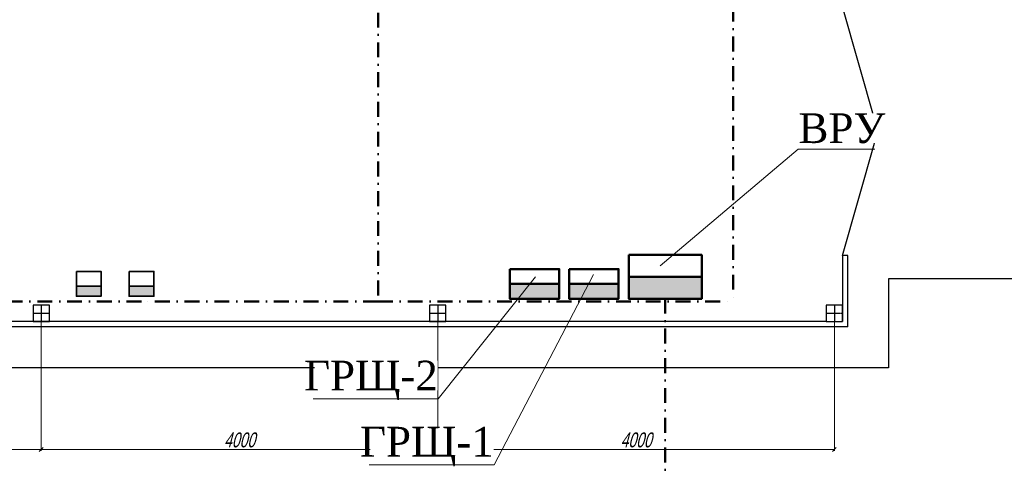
# Model space of a CAD drawing. Header units: millimetres. Extents: x 196 to 2027204, y -221452 to 153872.
# Tile 249 of 256: x 1205826 to 1215758, y -210532 to -206000. Entities that reach past the tile are written whole.
import ezdxf
from ezdxf import colors
from ezdxf.entities.mleader import LeaderData, LeaderLine
from ezdxf.math import Vec2, Vec3

# ---------------------------------------------------------------- set-up
doc = ezdxf.new("R2010")
doc.units = ezdxf.units.MM
doc.linetypes.add('CENTER', pattern=[50.8, 31.75, -6.35, 6.35, -6.35])
doc.linetypes.add('DASHDOT', pattern=[1, 0.5, -0.25, 0, -0.25])
doc.layers.get('Defpoints').update_dxf_attribs({"lineweight": 18})
for name, color, linetype, lineweight in [('.', 7, 'Continuous', 15), ('ТМ-размеры', 25, 'Continuous', 20), ('Эл.линии силового оборудования', 1, 'Continuous', 50), ('Эл.линия силовых сетей', 1, 'Continuous', 50), ('эл.освещ', 1, 'Continuous', 50), ('Электроосвещение', 1, 'Continuous', 50)]:
    doc.layers.add(name, color=color, linetype=linetype, lineweight=lineweight)
doc.styles.add('SFINKS', font='SFINKS.shx', dxfattribs={"width": 0.7, "oblique": 15})
doc.styles.add('Times New Roman', font='times.ttf')
doc.dimstyles.new('кира-50', dxfattribs={"dimtxt": 150, "dimasz": 40, "dimexe": 15, "dimexo": 0, "dimgap": 20, "dimtad": 1, "dimdec": 0, "dimrnd": 5, "dimdsep": 46, "dimtxsty": 'SFINKS', "dimblk1": 'OBLIQUE', "dimblk2": 'OBLIQUE', "dimsah": 1, "dimcen": 2.5, "dimclrd": 252, "dimclre": 252, "dimclrt": 252, "dimadec": 0, "dimazin": 0, "dimtfac": 1, "dimtdec": 0, "dimtofl": 0, "dimtmove": 0, "dimatfit": 3, "dimldrblk": 'OBLIQUE', "dimfxl": 15, "dimtfill": 1, "dimtolj": 1, "dimtzin": 0, "dimlwd": 20, "dimlwe": 20, "dimarcsym": 0})

# ---------------------------------------------------------------- blocks, each defined once
blk = doc.blocks.new('_Oblique')
at = {"color": 0, "linetype": 'ByBlock', "lineweight": -2}
blk.add_line((-0.5, -0.5), (0.5, 0.5), dxfattribs=at)
blk = doc.blocks.new('*D86')
at = {"layer": 'Defpoints', "color": 0, "linetype": 'ByBlock', "lineweight": 50, "transparency": 16777216}
for p in [(1210043.3, -208959.5), (1214043.3, -208959.5), (1210043.3, -210331.4)]:
    blk.add_point(p, dxfattribs=at)
at = {"layer": 'ТМ-размеры', "color": 252, "linetype": 'ByBlock', "lineweight": 20, "transparency": 16777216}
for p, q in [((1210043.3, -208959.5), (1210043.3, -210346.4)), ((1214043.3, -208959.5), (1214043.3, -210346.4)), ((1214043.3, -210331.4), (1210043.3, -210331.4))]:
    blk.add_line(p, q, dxfattribs=at)
at = {"layer": 'ТМ-размеры', "color": 252, "linetype": 'ByBlock', "lineweight": 20, "transparency": 16777216, "xscale": 40, "yscale": 40, "zscale": 40, "rotation": 180}
blk.add_blockref('_Oblique', (1210043.3, -210331.4), dxfattribs=at)
at = {"layer": 'ТМ-размеры', "color": 252, "linetype": 'ByBlock', "lineweight": 20, "transparency": 16777216, "xscale": 40, "yscale": 40, "zscale": 40}
blk.add_blockref('_Oblique', (1214043.3, -210331.4), dxfattribs=at)
at = {"layer": 'ТМ-размеры', "color": 252, "linetype": 'ByBlock', "transparency": 16777216, "insert": (1212043.3, -210236.4), "char_height": 150, "attachment_point": 5, "style": 'SFINKS', "bg_fill": 3, "box_fill_scale": 1.1, "bg_fill_color": 256, "bg_fill_true_color": 13158600, "bg_fill_transparency": 0}
blk.add_mtext('\\A1;4000', dxfattribs=at)
blk = doc.blocks.new('*D78')
at = {"layer": 'Defpoints', "color": 0, "linetype": 'ByBlock', "lineweight": 50, "transparency": 16777216}
for p in [(1202043.3, -208959.5), (1206043.3, -208959.5), (1202043.3, -210331.4)]:
    blk.add_point(p, dxfattribs=at)
at = {"layer": 'ТМ-размеры', "color": 252, "linetype": 'ByBlock', "lineweight": 20, "transparency": 16777216}
for p, q in [((1202043.3, -208959.5), (1202043.3, -210346.4)), ((1206043.3, -208959.5), (1206043.3, -210346.4)), ((1206043.3, -210331.4), (1202043.3, -210331.4))]:
    blk.add_line(p, q, dxfattribs=at)
at = {"layer": 'ТМ-размеры', "color": 252, "linetype": 'ByBlock', "lineweight": 20, "transparency": 16777216, "xscale": 40, "yscale": 40, "zscale": 40, "rotation": 180}
blk.add_blockref('_Oblique', (1202043.3, -210331.4), dxfattribs=at)
at = {"layer": 'ТМ-размеры', "color": 252, "linetype": 'ByBlock', "lineweight": 20, "transparency": 16777216, "xscale": 40, "yscale": 40, "zscale": 40}
blk.add_blockref('_Oblique', (1206043.3, -210331.4), dxfattribs=at)
at = {"layer": 'ТМ-размеры', "color": 252, "linetype": 'ByBlock', "transparency": 16777216, "insert": (1204043.3, -210236.4), "char_height": 150, "attachment_point": 5, "style": 'SFINKS', "bg_fill": 3, "box_fill_scale": 1.1, "bg_fill_color": 256, "bg_fill_true_color": 13158600, "bg_fill_transparency": 0}
blk.add_mtext('\\A1;4000', dxfattribs=at)
blk = doc.blocks.new('*D81')
at = {"layer": 'Defpoints', "color": 0, "linetype": 'ByBlock', "lineweight": 50, "transparency": 16777216}
for p in [(1206043.3, -210331.4), (1210043.3, -210331.4), (1210043.3, -210331.4)]:
    blk.add_point(p, dxfattribs=at)
at = {"layer": 'ТМ-размеры', "color": 252, "linetype": 'ByBlock', "lineweight": 20, "transparency": 16777216}
for p, q in [((1206043.3, -210331.4), (1206043.3, -210316.4)), ((1206043.3, -210331.4), (1210043.3, -210331.4)), ((1210043.3, -210331.4), (1210043.3, -210316.4))]:
    blk.add_line(p, q, dxfattribs=at)
at = {"layer": 'ТМ-размеры', "color": 252, "linetype": 'ByBlock', "lineweight": 20, "transparency": 16777216, "xscale": 40, "yscale": 40, "zscale": 40, "rotation": 180}
blk.add_blockref('_Oblique', (1206043.3, -210331.4), dxfattribs=at)
at = {"layer": 'ТМ-размеры', "color": 252, "linetype": 'ByBlock', "lineweight": 20, "transparency": 16777216, "xscale": 40, "yscale": 40, "zscale": 40}
blk.add_blockref('_Oblique', (1210043.3, -210331.4), dxfattribs=at)
at = {"layer": 'ТМ-размеры', "color": 252, "linetype": 'ByBlock', "transparency": 16777216, "insert": (1208043.3, -210236.4), "char_height": 150, "attachment_point": 5, "style": 'SFINKS', "bg_fill": 3, "box_fill_scale": 1.1, "bg_fill_color": 256, "bg_fill_true_color": 13158600, "bg_fill_transparency": 0}
blk.add_mtext('\\A1;4000', dxfattribs=at)
blk = doc.blocks.new('ЯУ')
at = {"layer": 'Эл.линии силового оборудования', "lineweight": 35, "ltscale": 200}
h = blk.add_hatch(color=256, dxfattribs=at)
h.dxf.hatch_style = 1
h.paths.add_polyline_path([(250, 0), (250, 200), (-250, 200), (-250, 0)])
at = {"layer": 'Эл.линии силового оборудования', "color": 1, "lineweight": 35, "ltscale": 200}
blk.add_lwpolyline([(-250, 500), (250, 500), (250, 0), (-250, 0)], close=True, dxfattribs=at)
blk.add_lwpolyline([(-250, 0), (-250, 200), (250, 200)], dxfattribs=at)
blk = doc.blocks.new('КСРМ')
at = {"layer": '.', "lineweight": 50, "ltscale": 10}
h = blk.add_hatch(color=1, dxfattribs=at)
h.dxf.hatch_style = 1
h.paths.add_polyline_path([(-500, 300), (-500, 0), (500, 0), (500, 300)])
at = {"layer": 'Электроосвещение', "color": 1, "lineweight": 50, "ltscale": 10}
blk.add_lwpolyline([(-500, 600), (500, 600), (500, 0), (-500, 0)], close=True, dxfattribs=at)
blk.add_lwpolyline([(-500, 300), (500, 300)], dxfattribs=at)

msp = doc.modelspace()

# ---------------------------------------------------------------- linework, layer by layer
at = {"color": 252, "lineweight": 30, "ltscale": 10}
msp.add_line((1214125.5, -205877.3), (1214449.5, -207010.2), dxfattribs=at)

# ---------------------------------------------------------------- texts
at = {"layer": 'Эл.линия силовых сетей', "color": 1, "lineweight": 20, "ltscale": 200, "insert": (1151240.2, -207096.5, 0.4), "char_height": 300, "attachment_point": 1, "rotation": 359.89766, "style": 'Times New Roman', "bg_fill": 3, "box_fill_scale": 1, "bg_fill_color": 256, "bg_fill_transparency": 0}
msp.add_mtext_dynamic_manual_height_columns('\\pi250.16679;{\\L\\C0;8High-Bay 100Вт-IP54\\P\\pi2073.41842;\\l4,2}', width=4675.243, gutter_width=1250, heights=[0], dxfattribs=at)

# ---------------------------------------------------------------- next in the draw order: linework, layer by layer
at = {"color": 252, "lineweight": 30, "ltscale": 10}
for p, q in [((1214125.5, -208377.3), (1214449.5, -207244.4)), ((1214125.5, -208377.3), (1214125.5, -209041.7)), ((1214180.3, -208377.3), (1214125.5, -208377.3)), ((1214180.3, -209096.5), (1214180.3, -208377.3)), ((1214591.3, -208611.7), (1214591.3, -209507.4)), ((1213961.1, -209041.7), (1197398.4, -209041.7)), ((1214180.3, -209096.5), (1197398.4, -209096.5)), ((1214591.3, -209507.4), (1197561.1, -209507.4))]:
    msp.add_line(p, q, dxfattribs=at)
at = {"color": 7, "linetype": 'CENTER', "lineweight": 25, "ltscale": 0.5}
for p, q in [((1213961.1, -208959.5), (1214125.5, -208959.5)), ((1214043.3, -208877.3), (1214043.3, -209041.7))]:
    msp.add_line(p, q, dxfattribs=at)
at = {"color": 252, "lineweight": 30, "ltscale": 10}
for points in [[(1214591.3, -205643), (1216180.3, -205643), (1216180.3, -208611.7), (1214591.3, -208611.7)], [(1213961.1, -209041.7), (1214125.5, -209041.7), (1214125.5, -208877.3), (1213961.1, -208877.3), (1213961.1, -209041.7)]]:
    msp.add_lwpolyline(points, dxfattribs=at)
at = {"color": 252, "lineweight": 25, "ltscale": 10}
for centre, start, end in [((1214140.9, -206662.1), 270.44435, 311.56123), ((1214140.9, -207592.6), 48.43877, 89.55565)]:
    msp.add_arc(centre, 465.3, start, end, dxfattribs=at)
at = {"layer": 'эл.освещ', "color": 1, "linetype": 'DASHDOT', "lineweight": 50, "ltscale": 300, "elevation": -0.1}
for points in [[(1208872.2, -200227.2), (1209440.2, -200227.2), (1209440.2, -208841.5), (1207054.3, -208841.5), (1205479.8, -208841.5)], [(1212422.4, -200167.7), (1213022.1, -200167.7), (1213022.1, -208841.5)], [(1209440.2, -208841.5), (1213022.1, -208841.5)]]:
    msp.add_lwpolyline(points, dxfattribs=at)

# ---------------------------------------------------------------- next in the draw order: block references
at = {"layer": 'Эл.линии силового оборудования', "color": 1, "lineweight": 35, "xscale": 0.5, "yscale": 0.5, "zscale": 0.5}
for p in [(1206522.5, -208786.7), (1207054.3, -208786.7)]:
    msp.add_blockref('ЯУ', p, dxfattribs=at)
at = {"layer": 'Электроосвещение', "color": 1, "lineweight": 50}
for p, xscale, yscale, zscale in [((1212337.2, -208813), 0.7368892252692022, 0.7368892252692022, 0.7368892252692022), ((1211018.9, -208813), 0.5, 0.5, 0.5), ((1211617.7, -208813), 0.5, 0.5, 0.5)]:
    msp.add_blockref('КСРМ', p, dxfattribs=dict(at, xscale=xscale, yscale=yscale, zscale=zscale))

# ---------------------------------------------------------------- next in the draw order: dimensions: what is measured, and where the dimension line sits
at = {"layer": 'ТМ-размеры', "color": 3, "linetype": 'ByBlock'}
for base, p1, p2, picture, middle in [((1202043.3, -210331.4), (1206043.3, -208959.5), (1202043.3, -208959.5), '*D78', (1204043.3, -210236.4)), ((1210043.3, -210331.4), (1214043.3, -208959.5), (1210043.3, -208959.5), '*D86', (1212043.3, -210236.4))]:
    dim = msp.add_linear_dim(base=base, p1=p1, p2=p2, dimstyle='кира-50', dxfattribs=at)
    dim.commit()
    dim.dimension.update_dxf_attribs({"geometry": picture, "text_midpoint": middle})

# ---------------------------------------------------------------- next in the draw order: leaders
at = {"layer": 'Электроосвещение', "color": 0, "lineweight": 35, "ltscale": 100}
ml = msp.add_multileader_mtext('Standard', dxfattribs=at)
ml.set_content('{\\C0;ВРУ}', color=1, style='Times New Roman')
ml.set_leader_properties(color=7, lineweight=15)
ml.build(insert=Vec2(0, 0))
ml.multileader.update_dxf_attribs({"text_left_attachment_type": 6, "text_right_attachment_type": 6, "dogleg_length": 1, "arrow_head_size": 1})
ctx = ml.context
ctx.base_point, ctx.char_height, ctx.arrow_head_size, ctx.plane_origin = Vec3(1213679.5, -207303.5), 300, 1, Vec3(1212205.4, -205624.3)
ctx.left_attachment, ctx.right_attachment = 6, 6
notes = []
notes.append((ctx, [(1, (1, 1, 0), (1213678.5, -207303.5), (1, 0), 1, [(1, [(1212287.2, -208481.5)], 0, [])])]))
ctx.mtext.insert, ctx.mtext.width, ctx.mtext.defined_height, ctx.mtext.flow_direction = Vec3(1213681.5, -206943.5), 2320.188, 257.3, 5
ctx.mtext.has_bg_fill, ctx.mtext.bg_color, ctx.mtext.bg_scale_factor, ctx.mtext.bg_transparency, ctx.mtext.use_window_bg_color = 1, -1073741824, 1, 0, 1
for ctx, leaders in notes:
    for number, flags, end, landing, length, lines in leaders:
        leader = LeaderData()
        leader.index, (leader.has_last_leader_line, leader.has_dogleg_vector, leader.attachment_direction) = number, flags
        leader.last_leader_point, leader.dogleg_vector, leader.dogleg_length = Vec3(end), Vec3(landing), length
        for number, points, colour, breaks in lines:
            line = LeaderLine()
            line.index, line.vertices, line.color, line.breaks = number, Vec3.list(points), colors.encode_raw_color(colour), breaks
            leader.lines.append(line)
        ctx.leaders.append(leader)

# ---------------------------------------------------------------- next in the draw order: linework, layer by layer
at = {"color": 7, "linetype": 'CENTER', "lineweight": 25, "ltscale": 0.5}
for p, q in [((1205961.1, -208959.5), (1206125.5, -208959.5)), ((1206043.3, -208877.3), (1206043.3, -209041.7)), ((1209961.1, -208959.5), (1210125.5, -208959.5)), ((1210043.3, -208877.3), (1210043.3, -209041.7))]:
    msp.add_line(p, q, dxfattribs=at)
at = {"color": 252, "lineweight": 30, "ltscale": 10}
for points in [[(1205961.1, -209041.7), (1206125.5, -209041.7), (1206125.5, -208877.3), (1205961.1, -208877.3), (1205961.1, -209041.7)], [(1209961.1, -209041.7), (1210125.5, -209041.7), (1210125.5, -208877.3), (1209961.1, -208877.3), (1209961.1, -209041.7)]]:
    msp.add_lwpolyline(points, dxfattribs=at)
at = {"layer": 'эл.освещ', "color": 1, "linetype": 'DASHDOT', "lineweight": 50, "ltscale": 300}
msp.add_lwpolyline([(1212337.2, -208813), (1212337.2, -211813)], dxfattribs=at)

# ---------------------------------------------------------------- next in the draw order: dimensions: what is measured, and where the dimension line sits
at = {"layer": 'ТМ-размеры', "color": 3, "linetype": 'ByBlock'}
dim = msp.add_linear_dim(base=(1210043.3, -210331.4), p1=(1206043.3, -210331.4), p2=(1210043.3, -210331.4), dimstyle='кира-50', dxfattribs=at)
dim.commit()
dim.dimension.update_dxf_attribs({"geometry": '*D81', "text_midpoint": (1208043.3, -210236.4)})

# ---------------------------------------------------------------- next in the draw order: leaders
at = {"layer": 'Электроосвещение', "color": 0, "lineweight": 35, "ltscale": 100}
ml = msp.add_multileader_mtext('Standard', dxfattribs=at)
ml.set_content('{\\C0;ГРЩ-1}', color=1, style='Times New Roman')
ml.set_leader_properties(color=7, lineweight=15)
ml.build(insert=Vec2(0, 0))
ml.multileader.update_dxf_attribs({"text_left_attachment_type": 6, "text_right_attachment_type": 6, "dogleg_length": 1, "arrow_head_size": 1})
ctx = ml.context
ctx.base_point, ctx.char_height, ctx.arrow_head_size, ctx.plane_origin = Vec3(1209349.2, -210487.7), 300, 1, Vec3(1209947.5, -205654.4)
ctx.left_attachment, ctx.right_attachment, ctx.text_align_type = 6, 6, 2
notes = []
notes.append((ctx, [(0, (1, 1, 0), (1210610.5, -210487.7), (-1, 0), 1, [(1, [(1211615.4, -208567.4)], 0, [])])]))
ctx.mtext.insert, ctx.mtext.width, ctx.mtext.defined_height, ctx.mtext.alignment, ctx.mtext.flow_direction = Vec3(1210607.5, -210103.4), 1243.354, 257.3, 3, 5
ctx.mtext.has_bg_fill, ctx.mtext.bg_color, ctx.mtext.bg_scale_factor, ctx.mtext.bg_transparency, ctx.mtext.use_window_bg_color = 1, -1073741824, 1, 0, 1
for ctx, leaders in notes:
    for number, flags, end, landing, length, lines in leaders:
        leader = LeaderData()
        leader.index, (leader.has_last_leader_line, leader.has_dogleg_vector, leader.attachment_direction) = number, flags
        leader.last_leader_point, leader.dogleg_vector, leader.dogleg_length = Vec3(end), Vec3(landing), length
        for number, points, colour, breaks in lines:
            line = LeaderLine()
            line.index, line.vertices, line.color, line.breaks = number, Vec3.list(points), colors.encode_raw_color(colour), breaks
            leader.lines.append(line)
        ctx.leaders.append(leader)

# ---------------------------------------------------------------- next in the draw order: leaders
ml = msp.add_multileader_mtext('Standard', dxfattribs=at)
ml.set_content('{\\C0;ГРЩ-2}', color=1, style='Times New Roman')
ml.set_leader_properties(color=7, lineweight=15)
ml.build(insert=Vec2(0, 0))
ml.multileader.update_dxf_attribs({"text_left_attachment_type": 6, "text_right_attachment_type": 6, "dogleg_length": 1, "arrow_head_size": 1})
ctx = ml.context
ctx.base_point, ctx.char_height, ctx.arrow_head_size, ctx.plane_origin = Vec3(1208749.4, -209821.6), 300, 1, Vec3(1208167, -206008)
ctx.left_attachment, ctx.right_attachment, ctx.text_align_type = 6, 6, 2
notes = []
notes.append((ctx, [(0, (1, 1, 0), (1210046.3, -209821.6), (-1, 0), 1, [(1, [(1211031, -208592.4)], 0, [])])]))
ctx.mtext.insert, ctx.mtext.width, ctx.mtext.defined_height, ctx.mtext.alignment, ctx.mtext.flow_direction = Vec3(1210043.3, -209437.2), 1243.354, 257.3, 3, 5
ctx.mtext.has_bg_fill, ctx.mtext.bg_color, ctx.mtext.bg_scale_factor, ctx.mtext.bg_transparency, ctx.mtext.use_window_bg_color = 1, -1073741824, 1, 0, 1
for ctx, leaders in notes:
    for number, flags, end, landing, length, lines in leaders:
        leader = LeaderData()
        leader.index, (leader.has_last_leader_line, leader.has_dogleg_vector, leader.attachment_direction) = number, flags
        leader.last_leader_point, leader.dogleg_vector, leader.dogleg_length = Vec3(end), Vec3(landing), length
        for number, points, colour, breaks in lines:
            line = LeaderLine()
            line.index, line.vertices, line.color, line.breaks = number, Vec3.list(points), colors.encode_raw_color(colour), breaks
            leader.lines.append(line)
        ctx.leaders.append(leader)

doc.saveas('drawing.dxf')
